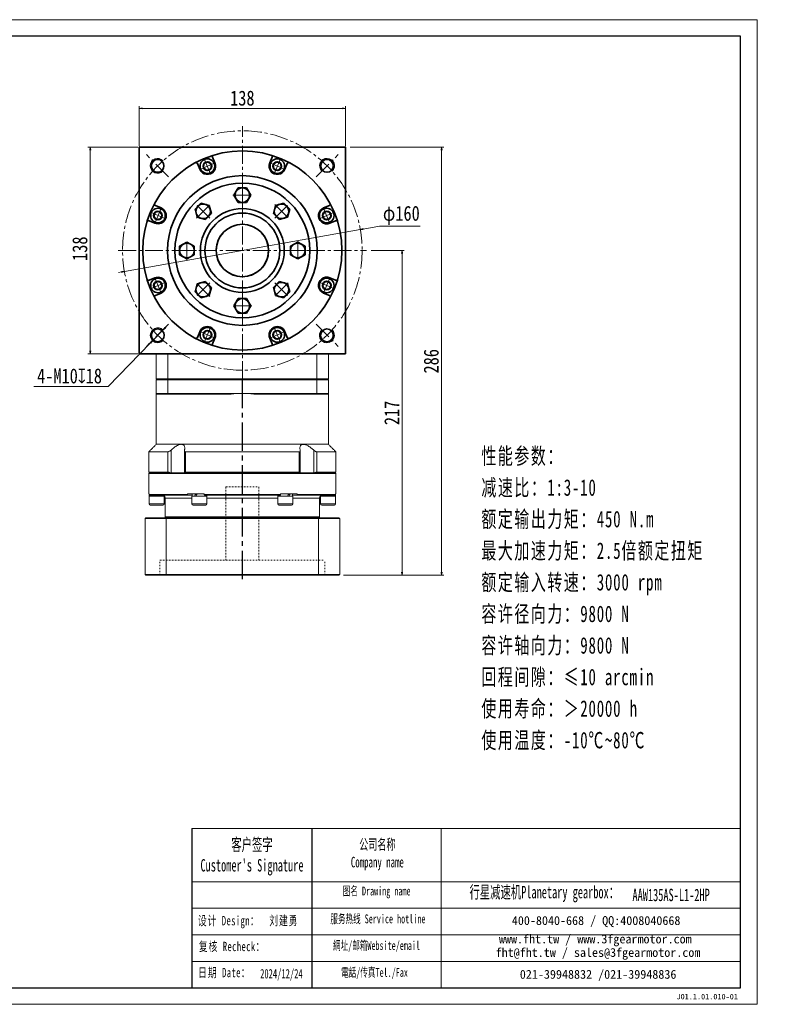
# Model space of a CAD drawing. Header units: millimetres. Extents: x -32 to 919, y -14 to 643.
# Tile 5 of 5: x 410 to 919, y -14 to 643. Entities that reach past the tile are written whole.
import ezdxf

# ---------------------------------------------------------------- set-up
doc = ezdxf.new("R2010")
doc.units = ezdxf.units.MM
doc.set_wipeout_variables(frame=1)
for name, pattern in [('CENTER2', [28.575, 19.05, -3.175, 3.175, -3.175]), ('点画线', [18, 12, -2, 2, -2]), ('虚线', [2, 1, -1])]:
    doc.linetypes.add(name, pattern=pattern)
for name, color, linetype in [('3中心线层', 1, 'CENTER2'), ('6文字层', 3, 'Continuous'), ('7标注层', 4, 'Continuous')]:
    doc.layers.add(name, color=color, linetype=linetype)
for name, color, linetype, lineweight in [('SLD-0', 7, 'Continuous', 18), ('中心线层', 1, '点画线', 18), ('图框_外框线', 7, 'Continuous', 18), ('尺寸线层', 3, 'Continuous', 18), ('粗实线层', 7, 'Continuous', 35)]:
    doc.layers.add(name, color=color, linetype=linetype, lineweight=lineweight)
doc.styles.add('SLDTEXTSTYLE4', font='SimSun.ttf', dxfattribs={"width": 0.611111})
doc.styles.get("Standard").update_dxf_attribs({"font": 'SimSun.ttf'})
doc.styles.add('宋体', font='SimSun.ttf', dxfattribs={"width": 0.8})
doc.styles.add('标准', font='txt', dxfattribs={"width": 0.667})
doc.styles.add('样式 1', font='SimSun.ttf')
doc.dimstyles.new('A水平标注$0', dxfattribs={"dimtxt": 3.5, "dimasz": 2, "dimexe": 1.5, "dimexo": 3, "dimgap": 1.1, "dimtad": 1, "dimtoh": 1, "dimdec": 4, "dimdsep": 46, "dimtxsty": '宋体', "dimblk": 'OPEN', "dimcen": 3, "dimclrd": 3, "dimclre": 3, "dimclrt": 6, "dimadec": 0, "dimazin": 0, "dimtm": 1e-09, "dimtfac": 1, "dimtdec": 4, "dimtix": 1, "dimtmove": 0, "dimatfit": 3, "dimldrblk": 'OPEN', "dimfxl": 0, "dimlwd": 13, "dimlwe": 13, "dimarcsym": 0})
doc.dimstyles.new('D直径标注φ25', dxfattribs={"dimtxt": 3.5, "dimasz": 2, "dimexe": 1, "dimexo": 3, "dimtad": 1, "dimtoh": 1, "dimdec": 1, "dimdsep": 46, "dimtxsty": '宋体', "dimblk": 'OPEN', "dimcen": 3, "dimclrd": 3, "dimclre": 3, "dimclrt": 130, "dimadec": 0, "dimazin": 0, "dimtm": 1e-09, "dimtfac": 1, "dimtdec": 1, "dimtmove": 0, "dimatfit": 0, "dimldrblk": 'OPEN', "dimfxl": 0, "dimlwd": 13, "dimlwe": 13, "dimarcsym": 0})
doc.dimstyles.new('螺孔(M8-7H)', dxfattribs={"dimtxt": 3.5, "dimasz": 2, "dimexe": 1.25, "dimexo": 3, "dimtad": 1, "dimtoh": 1, "dimdec": 4, "dimdsep": 46, "dimtxsty": '宋体', "dimblk": 'OPEN', "dimcen": 3, "dimclrd": 3, "dimclre": 3, "dimclrt": 2, "dimadec": 0, "dimazin": 0, "dimtm": 1e-09, "dimtfac": 1, "dimtdec": 4, "dimtmove": 0, "dimatfit": 3, "dimldrblk": 'OPEN', "dimfxl": 0, "dimlwd": 9, "dimlwe": 9, "dimarcsym": 0})

# ---------------------------------------------------------------- blocks, each defined once
blk = doc.blocks.new('_Open')
at = {"color": 0, "linetype": 'ByBlock', "lineweight": -2}
for p, q in [((-1, 0.17), (0, 0)), ((-1, -0.17), (0, 0)), ((0, 0), (-1, 0))]:
    blk.add_line(p, q, dxfattribs=at)
blk = doc.blocks.new('*D11')
at = {"layer": 'Defpoints', "color": 0, "transparency": 16777216}
for p in [(492.4, 558.21), (457.54, 420.21), (492.4, 420.21)]:
    blk.add_point(p, dxfattribs=at)
at = {"layer": '尺寸线层', "color": 3, "lineweight": 13, "transparency": 16777216}
for p, q in [((489.4, 558.21), (456.04, 558.21)), ((457.54, 556.21), (457.54, 422.21)), ((489.4, 420.21), (456.04, 420.21))]:
    blk.add_line(p, q, dxfattribs=at)
at = {"layer": '尺寸线层', "color": 3, "lineweight": 13, "transparency": 16777216, "xscale": 2, "yscale": 2, "zscale": 2}
for p, rotation in [((457.54, 558.21), 90), ((457.54, 420.21), 270)]:
    blk.add_blockref('_Open', p, dxfattribs=dict(at, rotation=rotation))
at = {"layer": '尺寸线层', "color": 6, "transparency": 16777216, "insert": (450.66, 490.41), "char_height": 10, "attachment_point": 5, "rotation": 90, "style": '宋体', "bg_fill": 3, "box_fill_scale": 1.1, "bg_fill_color": 257, "bg_fill_transparency": 0}
blk.add_mtext('138', dxfattribs=at)
blk = doc.blocks.new('*D12')
at = {"layer": 'Defpoints', "color": 0, "transparency": 16777216}
for p in [(628.14, 584.1), (490.14, 555.96), (628.14, 555.96)]:
    blk.add_point(p, dxfattribs=at)
at = {"layer": '尺寸线层', "color": 3, "lineweight": 13, "transparency": 16777216}
for p, q in [((490.14, 558.96), (490.14, 585.6)), ((628.14, 558.96), (628.14, 585.6)), ((492.14, 584.1), (626.14, 584.1))]:
    blk.add_line(p, q, dxfattribs=at)
at = {"layer": '尺寸线层', "color": 3, "lineweight": 13, "transparency": 16777216, "xscale": 2, "yscale": 2, "zscale": 2, "rotation": 180}
blk.add_blockref('_Open', (490.14, 584.1), dxfattribs=at)
at = {"layer": '尺寸线层', "color": 3, "lineweight": 13, "transparency": 16777216, "xscale": 2, "yscale": 2, "zscale": 2}
blk.add_blockref('_Open', (628.14, 584.1), dxfattribs=at)
at = {"layer": '尺寸线层', "color": 6, "transparency": 16777216, "insert": (559.14, 590.98), "char_height": 10, "attachment_point": 5, "style": '宋体', "bg_fill": 3, "box_fill_scale": 1.1, "bg_fill_color": 257, "bg_fill_transparency": 0}
blk.add_mtext('138', dxfattribs=at)
blk = doc.blocks.new('*D20')
at = {"layer": 'Defpoints', "color": 0, "transparency": 16777216}
for p in [(637.91, 503.22), (480.38, 475.2)]:
    blk.add_point(p, dxfattribs=at)
at = {"layer": '尺寸线层', "color": 3, "lineweight": 13, "transparency": 16777216}
for p, q in [((480.38, 475.2), (637.91, 503.22)), ((650.72, 505.5), (639.88, 503.57)), ((677.97, 505.5), (650.72, 505.5)), ((478.41, 474.85), (476.44, 474.5))]:
    blk.add_line(p, q, dxfattribs=at)
at = {"layer": '尺寸线层', "color": 3, "lineweight": 13, "transparency": 16777216, "xscale": 2, "yscale": 2, "zscale": 2}
for p, rotation in [((637.91, 503.22), 190.0864135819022), ((480.38, 475.2), 10.08641358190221)]:
    blk.add_blockref('_Open', p, dxfattribs=dict(at, rotation=rotation))
at = {"layer": '尺寸线层', "color": 130, "transparency": 16777216, "insert": (665.34, 512.72), "char_height": 10, "attachment_point": 5, "style": '宋体', "bg_fill": 3, "box_fill_scale": 1.1, "bg_fill_color": 257, "bg_fill_transparency": 0}
blk.add_mtext('φ160', dxfattribs=at)
blk = doc.blocks.new('*X6')
at = {"layer": '中心线层', "linetype": '点画线', "lineweight": 18}
for p, q in [((-5.64, 0), (5.64, 0)), ((0, -5.64), (0, 5.64))]:
    blk.add_line(p, q, dxfattribs=at)
at = {"layer": '粗实线层'}
for p, q in [((-2.89, 0), (-1.44, 2.5)), ((-2.89, 0), (-1.44, -2.5)), ((-1.44, 2.5), (1.44, 2.5)), ((2.89, 0), (1.44, 2.5)), ((2.89, 0), (1.44, 2.5)), ((2.89, 0), (1.44, -2.5)), ((-1.44, -2.5), (1.44, -2.5))]:
    blk.add_line(p, q, dxfattribs=at)
blk.add_circle((0, 0), 2.89, dxfattribs=at)
for start, end in [(0, 180), (180, 360)]:
    blk.add_arc((0, 0), 4.89, start, end, dxfattribs=at)
blk = doc.blocks.new('*X8')
at = {"layer": '中心线层', "linetype": '点画线', "lineweight": 18}
for p, q in [((6.4, 0), (-6.4, 0)), ((0, -6.4), (0, 6.4))]:
    blk.add_line(p, q, dxfattribs=at)
at = {"layer": '粗实线层'}
for p, q in [((0, 5.65), (-4.89, 2.82)), ((-4.89, 2.82), (-4.89, -2.82)), ((4.89, 2.82), (0, 5.65)), ((4.89, 2.82), (4.89, -2.82)), ((-4.89, -2.82), (0, -5.65)), ((0, -5.65), (4.89, -2.82))]:
    blk.add_line(p, q, dxfattribs=at)
blk.add_circle((0, 0), 4.89, dxfattribs=at)
blk = doc.blocks.new('435GGHH_1')
at = {"layer": '粗实线层'}
for radius in [28, 25]:
    blk.add_circle((0, 0), radius, dxfattribs=at)
blk.add_wipeout([(-32.11, 0), (-32.11, 0.9), (-32.11, 2.82), (-34.56, 4.23), (-37, 5.65), (-39.45, 4.23), (-41.89, 2.82), (-41.89, 0.9), (-41.89, 0), (-41.89, -2.82), (-39.45, -4.23), (-37, -5.65), (-34.56, -4.23), (-32.11, -2.82)]).dxf.layer = '粗实线层'
blk.add_circle((0, 0), 45, dxfattribs=at)
blk.add_blockref('*X8', (-37, 0), dxfattribs=at)
for points in [[(0, 32.11), (0.9, 32.11), (2.82, 32.11), (4.23, 34.55), (5.65, 37), (4.23, 39.44), (2.82, 41.89), (0.9, 41.89), (0, 41.89), (-2.82, 41.89), (-4.23, 39.44), (-5.65, 37), (-4.23, 34.55), (-2.82, 32.11)], [(-22.71, 22.71), (-22.07, 23.34), (-20.71, 24.7), (-21.44, 27.43), (-22.17, 30.16), (-24.9, 30.89), (-27.62, 31.62), (-28.98, 30.26), (-29.62, 29.62), (-31.62, 27.62), (-30.89, 24.9), (-30.16, 22.17), (-27.43, 21.44), (-24.7, 20.71)], [(22.71, 22.71), (23.34, 22.07), (24.7, 20.71), (27.43, 21.44), (30.16, 22.17), (30.89, 24.9), (31.62, 27.62), (30.26, 28.98), (29.62, 29.62), (27.62, 31.62), (24.9, 30.89), (22.17, 30.16), (21.44, 27.43), (20.71, 24.7)], [(32.11, 0), (32.11, -0.9), (32.11, -2.82), (34.55, -4.23), (37, -5.65), (39.44, -4.23), (41.89, -2.82), (41.89, -0.9), (41.89, 0), (41.89, 2.82), (39.44, 4.23), (37, 5.65), (34.55, 4.23), (32.11, 2.82)], [(-22.71, -22.71), (-23.34, -22.07), (-24.7, -20.71), (-27.43, -21.44), (-30.16, -22.17), (-30.89, -24.9), (-31.62, -27.62), (-30.26, -28.98), (-29.62, -29.62), (-27.62, -31.62), (-24.9, -30.89), (-22.17, -30.16), (-21.44, -27.43), (-20.71, -24.7)], [(22.71, -22.71), (22.07, -23.34), (20.71, -24.7), (21.44, -27.43), (22.17, -30.16), (24.9, -30.89), (27.62, -31.62), (28.98, -30.26), (29.62, -29.62), (31.62, -27.62), (30.89, -24.9), (30.16, -22.17), (27.43, -21.44), (24.7, -20.71)], [(0, -32.11), (-0.9, -32.11), (-2.82, -32.11), (-4.23, -34.56), (-5.65, -37), (-4.23, -39.45), (-2.82, -41.89), (-0.9, -41.89), (0, -41.89), (2.82, -41.89), (4.23, -39.45), (5.65, -37), (4.23, -34.56), (2.82, -32.11)]]:
    blk.add_wipeout(points).dxf.layer = '粗实线层'
for p, rotation in [((0, 37), 270), ((-26.16, 26.16), 315.0000000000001), ((26.16, 26.16), 225.0000000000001), ((37, 0), 180), ((-26.16, -26.16), 45.00000000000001), ((26.16, -26.16), 135.0000000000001), ((0, -37), 90)]:
    blk.add_blockref('*X8', p, dxfattribs=dict(at, rotation=rotation))
blk = doc.blocks.new('*D31')
at = {"layer": 'Defpoints', "color": 0, "transparency": 16777216}
for p in [(628.14, 558.21), (692.21, 558.21), (623.64, 272.21)]:
    blk.add_point(p, dxfattribs=at)
at = {"layer": '尺寸线层', "color": 3, "lineweight": 13, "transparency": 16777216}
for p, q in [((631.14, 558.21), (693.71, 558.21)), ((692.21, 274.21), (692.21, 556.21)), ((626.64, 272.21), (693.71, 272.21))]:
    blk.add_line(p, q, dxfattribs=at)
at = {"layer": '尺寸线层', "color": 3, "lineweight": 13, "transparency": 16777216, "xscale": 2, "yscale": 2, "zscale": 2}
for p, rotation in [((692.21, 558.21), 90), ((692.21, 272.21), 270)]:
    blk.add_blockref('_Open', p, dxfattribs=dict(at, rotation=rotation))
at = {"layer": '尺寸线层', "color": 6, "transparency": 16777216, "insert": (685.32, 415.21), "char_height": 10, "attachment_point": 5, "rotation": 90, "style": '宋体', "bg_fill": 3, "box_fill_scale": 1.1, "bg_fill_color": 257, "bg_fill_transparency": 0}
blk.add_mtext('286', dxfattribs=at)
blk = doc.blocks.new('*D32')
at = {"layer": 'Defpoints', "color": 0, "transparency": 16777216}
for p in [(642.14, 489.21), (623.64, 272.21), (665.8, 272.21)]:
    blk.add_point(p, dxfattribs=at)
at = {"layer": '尺寸线层', "color": 3, "lineweight": 13, "transparency": 16777216}
for p, q in [((645.14, 489.21), (667.3, 489.21)), ((665.8, 487.21), (665.8, 274.21)), ((626.64, 272.21), (667.3, 272.21))]:
    blk.add_line(p, q, dxfattribs=at)
at = {"layer": '尺寸线层', "color": 3, "lineweight": 13, "transparency": 16777216, "xscale": 2, "yscale": 2, "zscale": 2}
for p, rotation in [((665.8, 489.21), 90), ((665.8, 272.21), 270)]:
    blk.add_blockref('_Open', p, dxfattribs=dict(at, rotation=rotation))
at = {"layer": '尺寸线层', "color": 6, "transparency": 16777216, "insert": (658.94, 380.71), "char_height": 10, "attachment_point": 5, "rotation": 90, "style": '宋体', "bg_fill": 3, "box_fill_scale": 1.1, "bg_fill_color": 257, "bg_fill_transparency": 0}
blk.add_mtext('217', dxfattribs=at)
blk = doc.blocks.new('*D35')
at = {"color": 3, "lineweight": 9, "transparency": 16777216}
for p, q in [((506.16, 436.13), (499.21, 428.94)), ((507.55, 437.57), (508.94, 439.01)), ((469.58, 398.25), (497.82, 427.5)), ((419.91, 398.25), (469.58, 398.25))]:
    blk.add_line(p, q, dxfattribs=at)
at = {"layer": 'Defpoints', "color": 0, "transparency": 16777216}
for p in [(506.16, 436.13), (499.21, 428.94)]:
    blk.add_point(p, dxfattribs=at)
at = {"color": 3, "lineweight": 9, "transparency": 16777216, "xscale": 2, "yscale": 2, "zscale": 2}
for p, rotation in [((506.16, 436.13), 226.0029299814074), ((499.21, 428.94), 46.00292998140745)]:
    blk.add_blockref('_Open', p, dxfattribs=dict(at, rotation=rotation))
at = {"color": 2, "transparency": 16777216, "insert": (443.74, 405.35), "char_height": 10, "attachment_point": 5, "style": '宋体', "bg_fill": 3, "box_fill_scale": 1.1, "bg_fill_color": 257, "bg_fill_transparency": 0}
blk.add_mtext('4-M10{\\famgdt|b0|i0|c0|p0;x}{18}', dxfattribs=at)

msp = doc.modelspace()

# ---------------------------------------------------------------- linework, layer by layer
at = {"color": 7, "linetype": 'Continuous', "lineweight": 15}
for p, q in [((501.64446, 420.2107), (501.64446, 403.2107)), ((509.44788, 403.2107), (509.44788, 420.2107)), ((608.84104, 420.2107), (608.84104, 403.2107)), ((616.64446, 403.2107), (616.64446, 420.2107)), ((616.14446, 403.2107), (608.65456, 403.2107)), ((608.84104, 402.7107), (608.84104, 393.7107)), ((608.84104, 402.7107), (616.64446, 402.7107)), ((616.64446, 393.7107), (616.64446, 402.7107)), ((509.44788, 393.7107), (501.64446, 393.7107)), ((502.14446, 393.2107), (509.63436, 393.2107)), ((559.14446, 393.7107), (509.44788, 393.7107)), ((509.63436, 393.2107), (551.57809, 393.2107)), ((608.84104, 393.7107), (559.14446, 393.7107)), ((566.71083, 393.2107), (608.65456, 393.2107)), ((608.65456, 393.2107), (616.14446, 393.2107)), ((616.64446, 393.7107), (608.84104, 393.7107)), ((518.48582, 359.7107), (501.64446, 359.7107)), ((511.49922, 340.7107), (511.49922, 355.85807)), ((599.8031, 359.7107), (518.48582, 359.7107)), ((616.64446, 359.7107), (599.8031, 359.7107)), ((606.7897, 355.85807), (606.7897, 340.7107)), ((509.46046, 354.7107), (496.64446, 354.7107)), ((509.46046, 354.7107), (509.46046, 341.2107)), ((597.06213, 354.7107), (521.22679, 354.7107)), ((521.22679, 341.2107), (521.22679, 354.7107)), ((597.06213, 354.7107), (597.06213, 341.2107)), ((608.82847, 341.2107), (608.82847, 354.7107)), ((509.46046, 341.2107), (496.64446, 341.2107)), ((496.64446, 340.2107), (559.14446, 340.2107)), ((559.14446, 340.7107), (497.14446, 340.7107)), ((497.14446, 340.7107), (510.68183, 340.7107)), ((520.4744, 340.7107), (597.81452, 340.7107)), ((597.06213, 341.2107), (521.22679, 341.2107)), ((496.64446, 326.7107), (496.97835, 326.7107)), ((501.89446, 325.1107), (496.89446, 325.1107)), ((496.97835, 326.2107), (496.97835, 326.7107)), ((522.47408, 326.2107), (496.97835, 326.2107)), ((497.47201, 325.7107), (522.79629, 325.7107)), ((506.89446, 325.1107), (501.89446, 325.1107)), ((507.64446, 323.7107), (525.51946, 323.7107)), ((522.47408, 326.7107), (522.47408, 326.2107)), ((522.47408, 326.7107), (533.64873, 326.7107)), ((522.79629, 325.7107), (525.57946, 325.7107)), ((534.84959, 325.1107), (525.51946, 325.1107)), ((533.64873, 326.2107), (533.64873, 326.7107)), ((584.64019, 326.2107), (533.64873, 326.2107)), ((533.82018, 325.7107), (584.46874, 325.7107)), ((535.51946, 325.1107), (534.84959, 325.1107)), ((535.51946, 323.7107), (582.76946, 323.7107)), ((535.83121, 325.7107), (536.01946, 325.7107)), ((582.26946, 325.7107), (582.45771, 325.7107)), ((592.76946, 325.1107), (582.76946, 325.1107)), ((584.64019, 326.7107), (584.64019, 326.2107)), ((584.64019, 326.7107), (595.81485, 326.7107)), ((592.70946, 325.7107), (595.49263, 325.7107)), ((592.76946, 323.7107), (610.64446, 323.7107)), ((595.81485, 326.2107), (595.81485, 326.7107)), ((501.89446, 319.8607), (496.89446, 319.8607)), ((497.64446, 319.1107), (501.89446, 319.1107)), ((506.89446, 319.8607), (501.89446, 319.8607)), ((501.89446, 319.1107), (506.14446, 319.1107)), ((534.84959, 319.8607), (525.51946, 319.8607)), ((526.26946, 319.1107), (534.20007, 319.1107)), ((534.20007, 319.1107), (534.76946, 319.1107)), ((535.51946, 319.8607), (534.84959, 319.8607)), ((592.76946, 319.8607), (582.76946, 319.8607)), ((583.51946, 319.1107), (592.01946, 319.1107)), ((494.14446, 310.2107), (508.33846, 310.2107)), ((494.14446, 310.2107), (494.14446, 272.7107)), ((508.51097, 310.7107), (494.64446, 310.7107)), ((610.64446, 311.2107), (507.64446, 311.2107)), ((508.33846, 310.2107), (609.95046, 310.2107)), ((508.33846, 272.7107), (508.33846, 310.2107)), ((609.77795, 310.7107), (508.51097, 310.7107)), ((609.95046, 310.2107), (609.95046, 272.7107)), ((508.33846, 272.7107), (494.14446, 272.7107)), ((494.64446, 272.2107), (508.51097, 272.2107)), ((609.95046, 272.7107), (508.33846, 272.7107)), ((508.51097, 272.2107), (609.77795, 272.2107))]:
    msp.add_line(p, q, dxfattribs=at)
msp.add_line((605.56576, 102.97604), (605.56576, -3.35894))
for centre, radius, start, end in [((502.5661, 545.76942), 5, 43.21916255, 315.15915552), ((615.72282, 545.76942), 5, 313.19926813, 224.84084448), ((502.68405, 432.53423), 5, 46.75097942, 316.90020391), ((615.60487, 432.53423), 5, 133.24902058, 46.68136541), ((559.14446, 336.2107), 57.5, 90, 97.56142971), ((559.14446, 336.2107), 57.5, 82.43857029, 90), ((505.64446, 323.7107), 2, 0, 30.16812693), ((612.64446, 323.7107), 2, 149.81508116, 180), ((497.64446, 319.8607), 0.75, 180, 270), ((506.14446, 319.8607), 0.75, 270, 0), ((526.26946, 319.8607), 0.75, 180, 270), ((534.76946, 319.8607), 0.75, 270, 0), ((583.51946, 319.8607), 0.75, 180, 270), ((592.01946, 319.8607), 0.75, 270, 0), ((612.14446, 319.8607), 0.75, 180, 270)]:
    msp.add_arc(centre, radius, start, end, dxfattribs=at)
at = {"color": 7, "linetype": 'Continuous', "lineweight": 15, "extrusion": (0, 0, -1)}
for centre, major_axis, ratio, start_param, end_param in [((501.89446, 326.7107), (0, 8.55633), 0.577350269, 4.618754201, 4.71238898), ((501.89446, 325.1107), (0, 8.55633), 0.577350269, 4.71238898, 4.837645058), ((530.51946, 326.7107), (4.54557, 8.49348), 0.227735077, 4.403003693, 4.591107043), ((530.51946, 325.1107), (4.54557, 8.49348), 0.227735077, 4.591107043, 4.779210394), ((530.51946, 326.7107), (3.07332, 5.74255), 0.227735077, 4.452374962, 4.591107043), ((587.76946, 326.7107), (4.54557, 8.49348), 0.227735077, 1.44951439, 1.63761774), ((587.76946, 325.1107), (3.07332, 5.74255), 0.227735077, 1.310782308, 1.44951439), ((587.76946, 325.1107), (4.54557, 8.49348), 0.227735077, 1.261411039, 1.44951439)]:
    msp.add_ellipse(centre, major_axis=major_axis, ratio=ratio, start_param=start_param, end_param=end_param, dxfattribs=at)
at = {"color": 7, "linetype": 'Continuous', "lineweight": 15}
for points in [[(608.84104, 402.7107), (608.65456, 403.2107)], [(616.14446, 403.2107), (616.64446, 402.7107)], [(501.64446, 359.7107), (501.64446, 393.7107)], [(501.64446, 393.7107), (502.14446, 393.2107)], [(509.44788, 393.7107), (509.63436, 393.2107)], [(608.84104, 393.7107), (608.65456, 393.2107)], [(616.14446, 393.2107), (616.64446, 393.7107)], [(616.64446, 393.7107), (616.64446, 359.7107)], [(496.64446, 354.7107), (501.64446, 359.7107)], [(520.44016, 340.7107), (520.44016, 355.4806)], [(597.84877, 355.4809), (597.84877, 340.7107)], [(496.64446, 341.2107), (496.64446, 354.7107)], [(497.14446, 340.7107), (496.64446, 341.2107)], [(496.64446, 340.2107), (497.14446, 340.7107)], [(496.64446, 326.7107), (496.64446, 340.2107)], [(496.89446, 319.8607), (496.89446, 325.1107)], [(496.97835, 326.2107), (497.47201, 325.7107)], [(506.83446, 325.33575), (506.83446, 325.1107)], [(506.89446, 325.1107), (506.89446, 319.8607)], [(507.64446, 311.2107), (507.64446, 323.7107)], [(522.79629, 325.7107), (522.47408, 326.2107)], [(525.51946, 319.8607), (525.51946, 325.1107)], [(525.57946, 325.1107), (525.57946, 326.7107)], [(533.64873, 326.2107), (533.82018, 325.7107)], [(535.45946, 325.7107), (535.45946, 325.1107)], [(535.51946, 325.1107), (535.51946, 319.8607)], [(582.76946, 319.8607), (582.76946, 325.1107)], [(582.82946, 325.1107), (582.82946, 325.7107)], [(584.46874, 325.7107), (584.64019, 326.2107)], [(592.70946, 326.7107), (592.70946, 325.1107)], [(592.76946, 325.1107), (592.76946, 319.8607)], [(595.81485, 326.2107), (595.49263, 325.7107)], [(610.64446, 323.7107), (610.64446, 311.2107)], [(611.39446, 319.8607), (611.39446, 325.1107)], [(611.45446, 325.1107), (611.45446, 325.30309)], [(494.14446, 310.2107), (494.64446, 310.7107)], [(508.14446, 310.7107), (507.64446, 311.2107)], [(508.51097, 310.7107), (508.33846, 310.2107)], [(609.95046, 310.2107), (609.77795, 310.7107)], [(610.64446, 311.2107), (610.14446, 310.7107)], [(494.64446, 272.2107), (494.14446, 272.7107)], [(508.33846, 272.7107), (508.51097, 272.2107)], [(609.77795, 272.2107), (609.95046, 272.7107)]]:
    msp.add_open_spline(points, degree=1, dxfattribs=at)
for points, knots in [([(511.49922, 355.85807), (511.24057, 355.63655), (510.81376, 355.27103), (510.18698, 354.90766), (509.75105, 354.73602), (509.54628, 354.71818), (509.46046, 354.7107)], [0, 0, 0, 0, 0.923658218, 1.524159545, 2.020218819, 2.378137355, 2.378137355, 2.378137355, 2.378137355]), ([(518.48582, 359.7107), (518.0843, 359.67233), (517.25315, 359.59293), (515.92091, 359.03891), (514.6957, 358.3507), (513.20761, 357.34892), (512.18819, 356.45931), (511.49922, 355.85807)], [0, 0, 0, 0, 1.493533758, 3.091577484, 4.322036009, 5.554470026, 8.123989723, 8.123989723, 8.123989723, 8.123989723]), ([(520.49118, 355.85807), (520.54266, 356.09132), (520.64604, 356.5597), (520.70087, 357.27922), (520.64507, 358.00745), (520.43326, 358.64387), (520.08894, 359.13422), (519.67054, 359.45649), (519.16195, 359.6522), (518.75608, 359.70816), (518.51791, 359.71039), (518.48582, 359.7107)], [0, 0, 0, 0, 0.626246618, 1.257495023, 2.032414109, 2.823629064, 3.42820033, 4.048095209, 4.555440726, 5.077036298, 5.158257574, 5.158257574, 5.158257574, 5.158257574]), ([(521.22679, 354.7107), (521.15855, 354.714), (521.0197, 354.72074), (520.84699, 354.77399), (520.70351, 354.85528), (520.58013, 354.97482), (520.48733, 355.13961), (520.43863, 355.35324), (520.43628, 355.59404), (520.47277, 355.76954), (520.49118, 355.85807)], [0, 0, 0, 0, 0.165195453, 0.336098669, 0.501143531, 0.67031152, 0.899665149, 1.135559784, 1.381616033, 1.632058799, 1.632058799, 1.632058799, 1.632058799]), ([(597.79774, 355.85807), (597.8195, 355.74787), (597.86364, 355.5243), (597.83769, 355.25712), (597.7588, 355.05143), (597.65411, 354.91305), (597.51633, 354.80973), (597.36955, 354.74906), (597.21574, 354.71621), (597.11364, 354.71254), (597.06213, 354.7107)], [0, 0, 0, 0, 0.312581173, 0.634124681, 0.837734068, 1.046108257, 1.214079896, 1.386575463, 1.508153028, 1.631948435, 1.631948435, 1.631948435, 1.631948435]), ([(599.8031, 359.7107), (599.62229, 359.70154), (599.25608, 359.68299), (598.78715, 359.53267), (598.38571, 359.29344), (598.01519, 358.91059), (597.73204, 358.35361), (597.59287, 357.60758), (597.60477, 356.76989), (597.73309, 356.16357), (597.79774, 355.85807)], [0, 0, 0, 0, 0.468845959, 0.949596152, 1.451964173, 1.965089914, 2.734777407, 3.526210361, 4.335728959, 5.157885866, 5.157885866, 5.157885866, 5.157885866]), ([(606.7897, 355.85807), (606.263, 356.32303), (605.41141, 357.07481), (604.12168, 358.00682), (603.09301, 358.64649), (602.12613, 359.13554), (601.05807, 359.55338), (600.27784, 359.70628), (599.83556, 359.71039), (599.8031, 359.7107)], [0, 0, 0, 0, 1.980910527, 3.202878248, 4.450542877, 5.416537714, 6.381330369, 7.998144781, 8.126222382, 8.126222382, 8.126222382, 8.126222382]), ([(608.82847, 354.7107), (608.7078, 354.72468), (608.46699, 354.75259), (607.96078, 354.98011), (607.37721, 355.34756), (606.98981, 355.68418), (606.7897, 355.85807)], [0, 0, 0, 0, 0.48914015, 0.976123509, 1.653805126, 2.377879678, 2.377879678, 2.377879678, 2.377879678]), ([(509.46046, 341.2107), (509.581, 341.19653), (509.82155, 341.16827), (510.26016, 340.97456), (510.54494, 340.79636), (510.68183, 340.7107)], [0, 0, 0, 0, 0.457440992, 0.912864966, 1.334419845, 1.334419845, 1.334419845, 1.334419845]), ([(520.4744, 340.7107), (520.52276, 340.82148), (520.61168, 341.02514), (520.898, 341.18647), (521.13112, 341.20365), (521.22679, 341.2107)], [0, 0, 0, 0, 0.4023771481, 0.7397651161, 0.974629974, 0.974629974, 0.974629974, 0.974629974]), ([(597.06213, 341.2107), (597.19596, 341.19653), (597.46303, 341.16827), (597.7083, 340.97456), (597.78004, 340.79636), (597.81452, 340.7107)], [0, 0, 0, 0, 0.33430891, 0.6671437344, 0.9752262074, 0.9752262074, 0.9752262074, 0.9752262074]), ([(607.60709, 340.7107), (607.78706, 340.82148), (608.11795, 341.02514), (608.54608, 341.18647), (608.74629, 341.20365), (608.82847, 341.2107)], [0, 0, 0, 0, 0.551089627, 1.013171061, 1.334838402, 1.334838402, 1.334838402, 1.334838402]), ([(507.37423, 324.71752), (507.37153, 324.72534), (507.36274, 324.75087), (506.99161, 325.31055), (506.38435, 325.66389), (505.91949, 325.70024), (505.78584, 325.7107)], [0, 0, 0, 0, 0.326549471, 1.065534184, 1.708406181, 1.967821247, 1.967821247, 1.967821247, 1.967821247]), ([(535.45946, 325.56957), (535.49532, 325.59032), (535.66001, 325.68566), (535.75607, 325.6997), (535.83121, 325.7107)], [0, 0, 0, 0, 0.0872534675, 0.4007646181, 0.4007646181, 0.4007646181, 0.4007646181]), ([(582.45771, 325.7107), (582.5437, 325.69895), (582.63286, 325.68677), (582.82272, 325.57785), (582.82946, 325.57398)], [0, 0, 0, 0, 0.3845346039, 0.3986983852, 0.3986983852, 0.3986983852, 0.3986983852]), ([(612.50309, 325.7107), (612.31904, 325.69171), (611.77476, 325.63556), (611.28523, 325.24686), (611.00196, 324.88746), (610.88548, 324.66267), (610.90872, 324.7063), (610.9147, 324.71753)], [0, 0, 0, 0, 0.371254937, 1.097915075, 1.483628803, 1.880459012, 2.017902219, 2.017902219, 2.017902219, 2.017902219])]:
    msp.add_open_spline(points, degree=3, knots=knots, dxfattribs=at)
at = {"layer": '3中心线层'}
msp.add_line((559.14446, 269.59401), (559.14446, 403.2107), dxfattribs=at)
at = {"layer": '7标注层', "color": 0}
msp.add_line((525.35263, 102.97604), (525.35263, -3.34076), dxfattribs=at)
at = {"layer": '中心线层'}
msp.add_line((608.38481, 439.97034), (623.2412, 425.11395), dxfattribs=at)
at = {"layer": '图框_外框线'}
for p, q in [((525.35263, 102.97604), (605.56576, 102.97604)), ((605.56576, 102.97604), (605.56576, -3.34076)), ((605.56576, 102.97604), (891.94967, 102.97604)), ((691.99, 102.97604), (691.99, -3.34076)), ((525.35263, 67.49804), (605.56576, 67.49804)), ((605.56576, 67.49804), (891.94967, 67.49804)), ((525.35263, 49.75904), (891.94967, 49.75904)), ((525.35263, 32.02004), (891.94967, 32.02004)), ((525.35263, 14.28105), (891.94967, 14.28105))]:
    msp.add_line(p, q, dxfattribs=at)
at = {"layer": '图框_外框线', "color": 3}
msp.add_lwpolyline([(-27.2442, -14.41538), (903.0243, -14.41538), (903.0243, 643.41734), (-27.2442, 643.41734)], close=True, dxfattribs=at)
at = {"layer": '图框_外框线', "color": 3, "lineweight": 25}
msp.add_lwpolyline([(28.12893, -3.34076), (891.94967, -3.34076), (891.94967, 632.34272), (28.12893, 632.34272)], close=True, dxfattribs=at)
at = {"layer": '粗实线层'}
for p, q in [((628.14446, 558.2107), (490.14446, 558.2107)), ((490.14446, 558.2107), (490.14446, 420.2107)), ((628.14446, 420.2107), (628.14446, 558.2107)), ((530.71943, 543.46259), (529.12109, 547.32134)), ((540.88211, 547.67211), (539.28376, 551.53086)), ((577.40681, 547.67211), (579.00516, 551.53086)), ((587.56949, 543.46259), (589.16784, 547.32134)), ((500.68305, 470.94834), (496.8243, 469.35)), ((617.60587, 470.94834), (621.46462, 469.35)), ((504.89257, 460.78567), (501.03382, 459.18732)), ((613.39635, 460.78567), (617.25511, 459.18732)), ((530.71943, 434.9588), (529.12109, 431.10005)), ((587.56949, 434.9588), (589.16784, 431.10005)), ((540.88211, 430.74928), (539.28376, 426.89053)), ((577.40681, 430.74928), (579.00516, 426.89053)), ((490.14446, 420.2107), (628.14446, 420.2107))]:
    msp.add_line(p, q, dxfattribs=at)
at = {"layer": '粗实线层', "color": 6, "linetype": '虚线', "lineweight": 18}
for p, q in [((548.14446, 331.2107), (570.14446, 331.2107)), ((548.14446, 282.2107), (548.14446, 331.2107)), ((570.14446, 282.2107), (570.14446, 331.2107)), ((504.14446, 282.2107), (614.14446, 282.2107)), ((504.14446, 272.2107), (504.14446, 282.2107)), ((614.14446, 272.2107), (614.14446, 282.2107))]:
    msp.add_line(p, q, dxfattribs=at)
at = {"layer": '粗实线层'}
for centre, radius in [((559.14446, 489.2107), 66.5), ((502.5661, 545.76942), 4.25), ((615.72282, 545.76942), 4.25), ((502.68405, 432.53423), 4.25), ((615.60487, 432.53423), 4.25)]:
    msp.add_circle(centre, radius, dxfattribs=at)
for centre, radius, start, end in [((528.19721, 546.93866), 1, 22.49996994, 118.19528495), ((535.80077, 545.56735), 5.5, 202.5, 22.5), ((582.48815, 545.56735), 5.5, 157.5, 337.5), ((590.09171, 546.93866), 1, 61.80471506, 157.50003006), ((621.84731, 470.27387), 1, 247.49996994, 343.19528495), ((501.4165, 458.26344), 1, 112.49996994, 208.19528495), ((616.87242, 458.26344), 1, 331.80471506, 67.50003006), ((535.80077, 432.85404), 5.5, 337.5, 157.5), ((582.48815, 432.85404), 5.5, 22.5, 202.5), ((528.19721, 431.48273), 1, 241.80471506, 337.50003006), ((590.09171, 431.48273), 1, 202.49996994, 298.19528495), ((540.20764, 426.50785), 1, 157.49996994, 253.19528495), ((578.08128, 426.50785), 1, 286.80471506, 22.50003006)]:
    msp.add_arc(centre, radius, start, end, dxfattribs=at)

# ---------------------------------------------------------------- texts
at = {"layer": '6文字层', "insert": (849.11012, -7.44987), "char_height": 3.6532074, "width": 45.2000114, "attachment_point": 1, "style": '样式 1'}
msp.add_mtext('J01.1.01.010-01', dxfattribs=at)
at = {"layer": 'SLD-0', "color": 1, "attachment_point": 2}
for s, insert, char_height, width, style in [("{\\fSimSun|b1|i0|c134|p2;客户签字\\PCustomer's Signature}", (565.59745, 96.41247), 8.2781993, 102.981653, 'SLDTEXTSTYLE4'), ('{\\fSimSun|b1|i0|c134|p2;公司名称\\PCompany name}', (649.32601, 95.97302), 7.0955994, 91.8658578, 'SLDTEXTSTYLE4'), ('{\\fSimSun|b1|i0|c134|p2;  \\H1.1667x;行星减速机Planetary gearbox\\fSimSun|b0|i0|c134|p2;：}', (757.85085, 64.68422), 7.0955994, 111.5970336, 'SLDTEXTSTYLE4'), ('{\\fSimSun|b1|i0|c134|p2;图名 Drawing name}', (648.841, 64.22811), 5.9129995, 75.6194843, 'SLDTEXTSTYLE4'), ('\\pt41.391;{\\fSimSun|b1|i0|c134|p2;\\C256;AAW135AS-L1-2HP}', (845.51394, 62.80031), 8.2781993, 60.2444295, 'SLDTEXTSTYLE4'), ('{\\fSimSun|b1|i0|c134|p2;服务热线 Service hotline}', (649.6795, 45.6348), 5.9129995, 84.24737, 'SLDTEXTSTYLE4'), ('{\\fNSimSun|b0|i0|c134|p49;\\T1.1;设计 \\fNSimSun|b0|i0|c0|p49;Design\\fNSimSun|b0|i0|c134|p49;：}', (550.04992, 44.63013), 6.2626413, 68.9426366, '标准'), ('{\\fNSimSun|b0|i0|c134|p49;\\T1.1;刘建勇}', (586.83335, 44.69717), 6.2626413, 33.3712262, '标准'), ('{\\fNSimSun|b0|i0|c134|p49;\\T1.1;复核 \\fNSimSun|b0|i0|c0|p49;Recheck\\fNSimSun|b0|i0|c134|p49;：}', (552.261, 27.37237), 6.2626413, 59.7988579, '标准'), ('{\\fSimSun|b1|i0|c134|p2;網址/邮箱Website/email}', (648.75879, 27.81986), 5.9129995, 87.6935825, 'SLDTEXTSTYLE4'), ('{\\fNSimSun|b0|i0|c134|p49;\\T1.1;日期 Date：}', (547.10564, 9.94489), 6.2626413, 33.3712262, '标准'), ('{\\fNSimSun|b0|i0|c134|p49;2024/12/24}', (585.23783, 9.17109), 6.2626413, 33.3712262, '标准'), ('{\\fSimSun|b1|i0|c134|p2;電話/传真Tel./Fax}', (647.43401, 9.86602), 5.9129995, 88.7482793, 'SLDTEXTSTYLE4')]:
    msp.add_mtext(s, dxfattribs=dict(at, insert=insert, char_height=char_height, width=width, style=style))
at = {"layer": 'SLD-0', "color": 1, "char_height": 5.9129995, "attachment_point": 2}
for s, insert, width in [('{\\fSimSun|b1|i0|c134|p2;400-8040-668 / QQ:4008040668}', (795.43718, 44.50496), 172.1594007), ('{\\fSimSun|b1|i0|c134|p2;www.fht.tw / www.3fgearmotor.com }', (794.89197, 32.18898), 172.3532045), ('\\pt70.95599;{\\fSimSun|b1|i0|c134|p2;fht@fht.tw / sales@3fgearmotor.com }', (796.69401, 23.18505), 172.3532045), ('{\\fSimSun|b1|i0|c134|p2;021-39948832 /021-39948836 }', (796.75584, 8.57319), 131.6047097)]:
    msp.add_mtext(s, dxfattribs=dict(at, insert=insert, width=width))
at = {"layer": '尺寸线层', "insert": (718.77556, 357.47085), "char_height": 11, "width": 160.8832739, "attachment_point": 1, "line_spacing_factor": 1.15057, "style": '标准'}
msp.add_mtext('{\\fNSimSun|b0|i0|c134|p49;\\T1.1;性能参数：\\P减速比：1:3-10\\P额定输出力矩：450 N.m\\P最大加速力矩：2.5倍额定扭矩\\P额定输入转速：3000 rpm\\P容许径向力：9800 N\\P容许轴向力：9800 N\\P回程间隙：≤10 arcmin\\P使用寿命：＞20000 h\\P使用温度：-10℃~80℃}', dxfattribs=at)

# ---------------------------------------------------------------- next in the draw order: dimensions: what is measured, and where the dimension line sits
at = {"layer": '尺寸线层'}
dim = msp.add_linear_dim(base=(457.54342, 420.2107), p1=(492.39867, 558.2107), p2=(492.39867, 420.2107), angle=270, dimstyle='A水平标注$0', override={"dimtxt": 10, "dimgap": 2, "dimblk": 'Open', "dimtfill": 1, "dimtfillclr": 256}, dxfattribs=at)
dim.commit()
dim.dimension.update_dxf_attribs({"geometry": '*D11', "text_midpoint": (457.54342, 490.41126), "dimtype": 160})

# ---------------------------------------------------------------- next in the draw order: linework, layer by layer
at = {"layer": '中心线层'}
for p, q in [((476.14446, 489.2107), (642.14446, 489.2107)), ((509.90411, 439.97034), (495.04772, 425.11395))]:
    msp.add_line(p, q, dxfattribs=at)
at = {"layer": '粗实线层'}
msp.add_arc((496.44161, 470.27387), 1, 196.80471506, 292.50003006, dxfattribs=at)

# ---------------------------------------------------------------- next in the draw order: dimensions: what is measured, and where the dimension line sits
at = {"layer": '尺寸线层'}
dim = msp.add_linear_dim(base=(628.14446, 584.0959), p1=(490.14446, 555.95648), p2=(628.14446, 555.95648), dimstyle='A水平标注$0', override={"dimtxt": 10, "dimgap": 2, "dimblk": 'Open', "dimtfill": 1, "dimtfillclr": 256}, dxfattribs=at)
dim.commit()
dim.dimension.update_dxf_attribs({"geometry": '*D12', "text_midpoint": (559.14446, 584.0959), "dimtype": 160})

# ---------------------------------------------------------------- next in the draw order: linework, layer by layer
at = {"layer": '中心线层'}
for p, q in [((559.14446, 403.2107), (559.14446, 572.2107)), ((509.90411, 538.45105), (495.04772, 553.30744)), ((608.38481, 538.45105), (623.2412, 553.30744))]:
    msp.add_line(p, q, dxfattribs=at)
msp.add_circle((559.14446, 489.2107), 80, dxfattribs=at)
at = {"layer": '粗实线层'}
for centre, start, end in [((540.20764, 551.91354), 106.80471506, 202.50003006), ((578.08128, 551.91354), 337.49996994, 73.19528495)]:
    msp.add_arc(centre, 1, start, end, dxfattribs=at)

# ---------------------------------------------------------------- next in the draw order: dimensions: what is measured, and where the dimension line sits
at = {"layer": '尺寸线层'}
dim = msp.add_diameter_dim_2p(p1=(480.38088, 475.20003), p2=(637.90804, 503.22136), dimstyle='D直径标注φ25', override={"dimtxt": 10, "dimgap": 2, "dimpost": 'φ<>', "dimblk": 'Open', "dimtfill": 1, "dimtfillclr": 256}, dxfattribs=at)
dim.commit()
dim.dimension.update_dxf_attribs({"geometry": '*D20', "text_midpoint": (650.7156, 505.4996), "dimtype": 163})

# ---------------------------------------------------------------- next in the draw order: linework, layer by layer
at = {"layer": '粗实线层'}
for p, q in [((504.89257, 517.63572), (501.03382, 519.23407)), ((613.39635, 517.63572), (617.25511, 519.23407)), ((500.68305, 507.47305), (496.8243, 509.07139)), ((617.60587, 507.47305), (621.46462, 509.07139))]:
    msp.add_line(p, q, dxfattribs=at)
msp.add_circle((559.14446, 489.2107), 50, dxfattribs=at)
for centre, radius, start, end in [((501.4165, 520.15795), 1, 151.80471506, 247.50003006), ((616.87242, 520.15795), 1, 292.49996994, 28.19528495), ((502.78781, 512.55438), 5.5, 247.5, 67.5), ((615.50111, 512.55438), 5.5, 112.5, 292.5), ((496.44161, 508.14752), 1, 67.49996994, 163.19528495), ((621.84731, 508.14752), 1, 16.80471506, 112.50003006), ((502.78781, 465.86701), 5.5, 292.5, 112.5), ((615.50111, 465.86701), 5.5, 67.5, 247.5)]:
    msp.add_arc(centre, radius, start, end, dxfattribs=at)

# ---------------------------------------------------------------- next in the draw order: block references
msp.add_blockref('435GGHH_1', (559.14446, 489.2107), dxfattribs=at)

# ---------------------------------------------------------------- next in the draw order: dimensions: what is measured, and where the dimension line sits
dim = msp.add_diameter_dim_2p(p1=(506.15716, 436.1311), p2=(499.21094, 428.93735), text='4-M<>{\\famgdt|b0|i0|c0|p0;x}{18}', dimstyle='螺孔(M8-7H)', override={"dimtxt": 10, "dimgap": 2, "dimtad": 1, "dimtih": 0, "dimtoh": 1, "dimdec": 4, "dimlfac": 1, "dimpost": '<>', "dimcen": 0, "dimse1": 0, "dimse2": 0, "dimsd1": 0, "dimsd2": 0, "dimtix": 0, "dimtofl": 1, "dimatfit": 3, "dimtvp": 0.1})
dim.commit()
dim.dimension.update_dxf_attribs({"geometry": '*D35', "text_midpoint": (443.74306, 398.2489), "dimtype": 163})

# ---------------------------------------------------------------- next in the draw order: wipeouts: each hides what was drawn before it
for points in [[(540.31854, 547.43867), (539.94055, 548.1701), (539.94055, 548.1701), (539.05842, 549.21424), (537.92175, 549.97343), (536.61936, 550.38834), (535.253, 550.42657), (533.92945, 550.08512), (533.92945, 550.08512), (532.75211, 549.39067), (531.81298, 548.39748), (531.18544, 547.18315), (530.91852, 545.84258), (531.03308, 544.4805), (531.03308, 544.4805), (531.283, 543.69602), (531.283, 543.69602), (531.92127, 542.5905), (532.82393, 541.68785), (533.92945, 541.04958), (535.1625, 540.71918), (536.43904, 540.71918), (537.67209, 541.04958), (537.67209, 541.04958), (538.97657, 541.84896), (539.97018, 543.01233), (540.55566, 544.4258), (540.6757, 545.95101)], [(587.00592, 543.69602), (587.25584, 544.4805), (587.25584, 544.4805), (587.3704, 545.84258), (587.10348, 547.18315), (586.47594, 548.39748), (585.53681, 549.39067), (584.35947, 550.08512), (584.35947, 550.08512), (583.03592, 550.42657), (581.66956, 550.38834), (580.36717, 549.97343), (579.2305, 549.21424), (578.34837, 548.1701), (578.34837, 548.1701), (577.97038, 547.43867), (577.97038, 547.43867), (577.63998, 546.20562), (577.63998, 544.92907), (577.97038, 543.69602), (578.60865, 542.5905), (579.51131, 541.68785), (580.61683, 541.04958), (580.61683, 541.04958), (582.10449, 540.69242), (583.6297, 540.81246), (585.04317, 541.39794), (586.20654, 542.39155)], [(504.65913, 517.07216), (503.87466, 517.32207), (503.87466, 517.32207), (502.51258, 517.43663), (501.172, 517.16971), (499.95768, 516.54217), (498.96449, 515.60304), (498.27004, 514.42571), (498.27004, 514.42571), (497.92859, 513.10215), (497.96681, 511.7358), (498.38173, 510.4334), (499.14092, 509.29673), (500.18506, 508.4146), (500.18506, 508.4146), (500.91649, 508.03661), (500.91649, 508.03661), (502.14954, 507.70622), (503.42608, 507.70622), (504.65913, 508.03661), (505.76465, 508.67489), (506.66731, 509.57754), (507.30558, 510.68306), (507.30558, 510.68306), (507.66274, 512.17072), (507.5427, 513.69593), (506.95722, 515.1094), (505.96361, 516.27277)], [(617.37243, 508.03661), (618.10386, 508.4146), (618.10386, 508.4146), (619.148, 509.29673), (619.90719, 510.4334), (620.32211, 511.7358), (620.36034, 513.10215), (620.01888, 514.42571), (620.01888, 514.42571), (619.32443, 515.60304), (618.33124, 516.54217), (617.11692, 517.16971), (615.77635, 517.43663), (614.41427, 517.32207), (614.41427, 517.32207), (613.62979, 517.07216), (613.62979, 517.07216), (612.52427, 516.43388), (611.62161, 515.53123), (610.98334, 514.42571), (610.65295, 513.19266), (610.65295, 511.91611), (610.98334, 510.68306), (610.98334, 510.68306), (611.78273, 509.37858), (612.94609, 508.38497), (614.35956, 507.7995), (615.88478, 507.67946)], [(500.91649, 470.38478), (500.18506, 470.00679), (500.18506, 470.00679), (499.14092, 469.12466), (498.38173, 467.98799), (497.96681, 466.68559), (497.92859, 465.31924), (498.27004, 463.99568), (498.27004, 463.99568), (498.96449, 462.81835), (499.95768, 461.87922), (501.172, 461.25168), (502.51258, 460.98476), (503.87466, 461.09932), (503.87466, 461.09932), (504.65913, 461.34923), (504.65913, 461.34923), (505.76465, 461.98751), (506.66731, 462.89016), (507.30558, 463.99568), (507.63597, 465.22873), (507.63597, 466.50528), (507.30558, 467.73833), (507.30558, 467.73833), (506.50619, 469.04281), (505.34283, 470.03642), (503.92936, 470.62189), (502.40414, 470.74193)], [(613.62979, 461.34923), (614.41427, 461.09932), (614.41427, 461.09932), (615.77635, 460.98476), (617.11692, 461.25168), (618.33124, 461.87922), (619.32443, 462.81835), (620.01888, 463.99568), (620.01888, 463.99568), (620.36034, 465.31924), (620.32211, 466.68559), (619.90719, 467.98799), (619.148, 469.12466), (618.10386, 470.00679), (618.10386, 470.00679), (617.37243, 470.38478), (617.37243, 470.38478), (616.13939, 470.71517), (614.86284, 470.71517), (613.62979, 470.38478), (612.52427, 469.7465), (611.62161, 468.84385), (610.98334, 467.73833), (610.98334, 467.73833), (610.62619, 466.25067), (610.74622, 464.72546), (611.3317, 463.31199), (612.32531, 462.14862)], [(531.283, 434.72537), (531.03308, 433.94089), (531.03308, 433.94089), (530.91852, 432.57881), (531.18544, 431.23824), (531.81298, 430.02391), (532.75211, 429.03072), (533.92945, 428.33627), (533.92945, 428.33627), (535.253, 427.99482), (536.61936, 428.03305), (537.92175, 428.44796), (539.05842, 429.20715), (539.94055, 430.25129), (539.94055, 430.25129), (540.31854, 430.98272), (540.31854, 430.98272), (540.64894, 432.21577), (540.64894, 433.49232), (540.31854, 434.72537), (539.68027, 435.83089), (538.77761, 436.73354), (537.67209, 437.37181), (537.67209, 437.37181), (536.18444, 437.72897), (534.65922, 437.60893), (533.24575, 437.02345), (532.08239, 436.02984)], [(577.97038, 430.98272), (578.34837, 430.25129), (578.34837, 430.25129), (579.2305, 429.20715), (580.36717, 428.44796), (581.66956, 428.03305), (583.03592, 427.99482), (584.35947, 428.33627), (584.35947, 428.33627), (585.53681, 429.03072), (586.47594, 430.02391), (587.10348, 431.23824), (587.3704, 432.57881), (587.25584, 433.94089), (587.25584, 433.94089), (587.00592, 434.72537), (587.00592, 434.72537), (586.36765, 435.83089), (585.46499, 436.73354), (584.35947, 437.37181), (583.12642, 437.70221), (581.84988, 437.70221), (580.61683, 437.37181), (580.61683, 437.37181), (579.31235, 436.57243), (578.31874, 435.40906), (577.73326, 433.99559), (577.61322, 432.47038)]]:
    msp.add_wipeout(points).dxf.layer = '粗实线层'

# ---------------------------------------------------------------- next in the draw order: linework, layer by layer
at = {"color": 7, "linetype": 'Continuous', "lineweight": 15}
for p, q in [((501.64446, 402.7107), (509.44788, 402.7107)), ((501.64446, 402.7107), (501.64446, 393.7107)), ((509.63436, 403.2107), (502.14446, 403.2107)), ((509.44788, 402.7107), (608.84104, 402.7107)), ((509.44788, 393.7107), (509.44788, 402.7107)), ((608.65456, 403.2107), (509.63436, 403.2107))]:
    msp.add_line(p, q, dxfattribs=at)
for points in [[(501.64446, 402.7107), (502.14446, 403.2107)], [(509.44788, 402.7107), (509.63436, 403.2107)]]:
    msp.add_open_spline(points, degree=1, dxfattribs=at)
at = {"layer": '粗实线层'}
msp.add_line((501.64446, 403.2107), (616.64446, 403.2107), dxfattribs=at)
msp.add_circle((559.14446, 489.2107), 17.5, dxfattribs=at)
msp.add_arc((559.14446, 489.2107), 17.5, 106.6015496, 73.3984504, dxfattribs=at)

# ---------------------------------------------------------------- next in the draw order: block references
for p, rotation in [((535.80077, 545.56735), 22.5), ((582.48815, 545.56735), 337.5000000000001), ((502.78781, 512.55438), 67.50000000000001), ((615.50111, 512.55438), 292.5000000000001), ((502.78781, 465.86701), 112.5), ((615.50111, 465.86701), 247.5000000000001), ((535.80077, 432.85404), 157.5000000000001), ((582.48815, 432.85404), 202.4999999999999)]:
    msp.add_blockref('*X6', p, dxfattribs=dict(at, rotation=rotation))

# ---------------------------------------------------------------- next in the draw order: dimensions: what is measured, and where the dimension line sits
at = {"layer": '尺寸线层'}
dim = msp.add_linear_dim(base=(692.21096, 558.2107), p1=(623.64446, 272.2107), p2=(628.14446, 558.2107), angle=90, dimstyle='A水平标注$0', override={"dimtxt": 10, "dimgap": 2}, dxfattribs=at)
dim.commit()
dim.dimension.update_dxf_attribs({"geometry": '*D31', "text_midpoint": (685.3227, 415.2107)})

# ---------------------------------------------------------------- next in the draw order: dimensions: what is measured, and where the dimension line sits
dim = msp.add_linear_dim(base=(665.80358, 272.2107), p1=(642.14446, 489.2107), p2=(623.64446, 272.2107), angle=90, dimstyle='A水平标注$0', override={"dimtxt": 10, "dimgap": 2}, dxfattribs=at)
dim.commit()
dim.dimension.update_dxf_attribs({"geometry": '*D32', "text_midpoint": (658.94325, 380.7107)})

# ---------------------------------------------------------------- next in the draw order: linework, layer by layer
at = {"color": 7, "linetype": 'Continuous', "lineweight": 15}
for p, q in [((621.64446, 354.7107), (608.82847, 354.7107)), ((621.14446, 340.7107), (559.14446, 340.7107)), ((559.14446, 340.2107), (621.64446, 340.2107)), ((607.60709, 340.7107), (621.14446, 340.7107)), ((621.64446, 341.2107), (608.82847, 341.2107)), ((595.49263, 325.7107), (620.81691, 325.7107)), ((621.31057, 326.2107), (595.81485, 326.2107)), ((621.39446, 325.1107), (611.39446, 325.1107)), ((621.31057, 326.7107), (621.31057, 326.2107)), ((621.31057, 326.7107), (621.64446, 326.7107)), ((621.39446, 319.8607), (611.39446, 319.8607)), ((612.14446, 319.1107), (620.64446, 319.1107)), ((623.64446, 310.7107), (609.77795, 310.7107)), ((609.95046, 310.2107), (624.14446, 310.2107)), ((624.14446, 272.7107), (624.14446, 310.2107)), ((609.77795, 272.2107), (623.64446, 272.2107)), ((624.14446, 272.7107), (609.95046, 272.7107))]:
    msp.add_line(p, q, dxfattribs=at)
msp.add_arc((620.64446, 319.8607), 0.75, 270, 0, dxfattribs=at)
at = {"color": 7, "linetype": 'Continuous', "lineweight": 15, "extrusion": (0, 0, -1)}
for centre, start_param, end_param in [((616.39446, 326.7107), 1.570796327, 1.758899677), ((616.39446, 325.1107), 1.477161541, 1.570796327)]:
    msp.add_ellipse(centre, major_axis=(0, 8.55633), ratio=0.577350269, start_param=start_param, end_param=end_param, dxfattribs=at)
at = {"color": 7, "linetype": 'Continuous', "lineweight": 15}
for points in [[(616.64446, 359.7107), (621.64446, 354.7107)], [(621.64446, 354.7107), (621.64446, 341.2107)], [(621.64446, 341.2107), (621.14446, 340.7107)], [(621.14446, 340.7107), (621.64446, 340.2107)], [(621.64446, 340.2107), (621.64446, 326.7107)], [(620.81691, 325.7107), (621.31057, 326.2107)], [(621.39446, 325.1107), (621.39446, 319.8607)], [(623.64446, 310.7107), (624.14446, 310.2107)], [(624.14446, 272.7107), (623.64446, 272.2107)]]:
    msp.add_open_spline(points, degree=1, dxfattribs=at)

doc.saveas('drawing.dxf')
